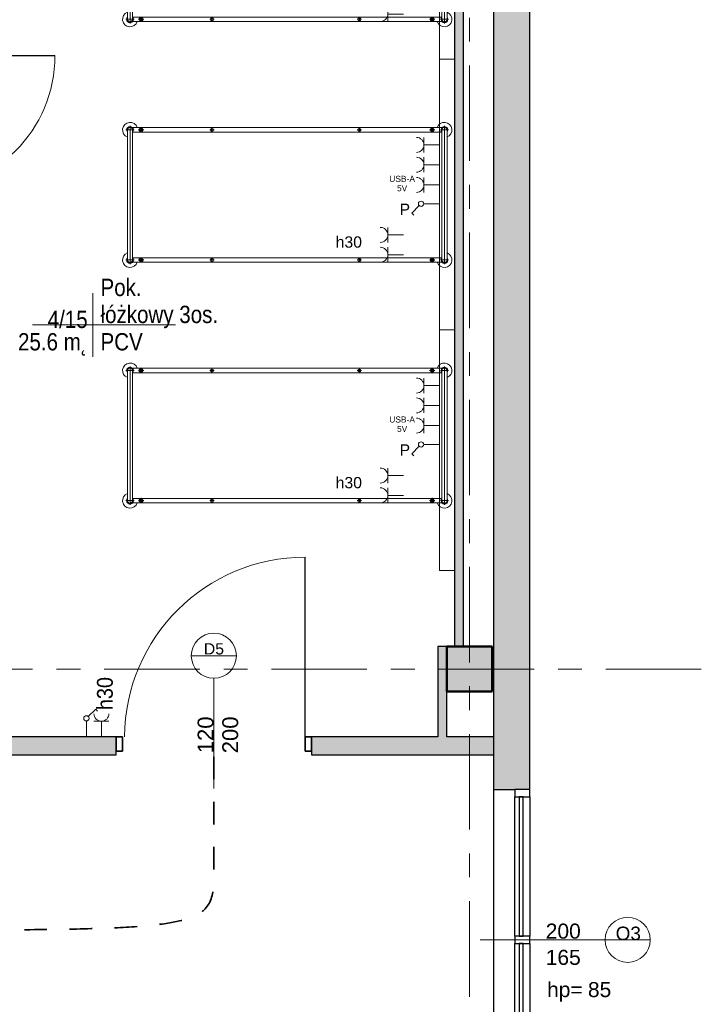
# Model space of a CAD drawing. Header units: centimetres. Extents: x 101 to 4622, y -1383 to 1498.
# Tile 67 of 68: x 4138 to 4591, y 390 to 1044. Entities that reach past the tile are written whole.
import ezdxf

# ---------------------------------------------------------------- set-up
doc = ezdxf.new("R2010")
doc.units = ezdxf.units.CM
doc.linetypes.add('Dash', pattern=[30, 15, -15])
doc.linetypes.add('Oś', pattern=[111.125, 63.5, -15.875, 15.875, -15.875])
for name, color, linetype, lineweight in [('A-ANNO-NOTE', 131, 'Continuous', 18), ('A-AREA-IDEN', 2, 'Continuous', 18), ('A-DETL', 90, 'Continuous', 9), ('A-DETL-GENF', 92, 'Continuous', 18), ('A-DETL-MEDM', 33, 'Continuous', 35), ('A-DOOR', 31, 'Continuous', 25), ('A-DOOR-IDEN', 31, 'Continuous', 18), ('A-GLAZ', 151, 'Continuous', 25), ('A-GLAZ-IDEN', 152, 'Continuous', 18), ('A-WALL', 113, 'Continuous', 25), ('A-WALL-PATT', 111, 'Continuous', 25), ('E-ELE-QPM-IDEN', 2, 'Continuous', 18), ('E-ELEC-EQPM', 71, 'Continuous', 18), ('I-FURN', 30, 'Continuous', 18), ('Q-SPCQ', 91, 'Continuous', 18), ('S-COLS', 52, 'Continuous', 25), ('S-GRID', 1, 'Continuous', 18)]:
    doc.layers.add(name, color=color, linetype=linetype, lineweight=lineweight)
doc.styles.add('Arial', font='arial.ttf', dxfattribs={"height": 4})
doc.styles.add('Arial_1', font='arial.ttf', dxfattribs={"height": 7.5})
doc.styles.add('Arial_10', font='arial.ttf', dxfattribs={"height": 0.2})
doc.styles.add('Arial_11', font='arial.ttf', dxfattribs={"height": 9})
doc.styles.add('Arial_13', font='arial.ttf', dxfattribs={"width": 0.9, "height": 10.5})
doc.styles.add('Arial_4', font='arial.ttf', dxfattribs={"width": 0.85, "height": 11.5})
doc.styles.add('Arial_5', font='arial.ttf', dxfattribs={"height": 10})
doc.styles.add('Arial_7', font='arial.ttf', dxfattribs={"height": 10.5})

# ---------------------------------------------------------------- blocks, each defined once
blk = doc.blocks.new('M_Concrete-Square-Column - 300 x 300mm-1161001-4_piętro II PT - projektowany - PPOŻ B')
at = {"layer": 'S-COLS', "lineweight": 18}
blk.add_hatch(color=254, dxfattribs=at).paths.add_polyline_path([(15, 15), (-15, 15), (-15, -15), (15, -15)], flags=0)
at = {"layer": 'S-COLS', "lineweight": 50}
for p, q in [((15, 15), (-15, 15)), ((-15, 15), (-15, -15)), ((15, -15), (15, 15)), ((-15, -15), (15, -15))]:
    blk.add_line(p, q, dxfattribs=at)
blk = doc.blocks.new('łóżko 195x90 typ FAMED _102039_ - łóżko 195x90 typ FAMED _102039_-832813-4_piętro II PT - projektowany - PPOŻ B')
at = {"layer": 'I-FURN'}
for p, q in [((-45.98, 104.75), (45.97, 104.75)), ((-43.25, 102.02), (-43.25, 107.47)), ((-43.25, 106.45), (43.25, 106.45)), ((43.25, 102.02), (43.25, 107.47)), ((-44.75, 103.1), (-44.75, -102.61)), ((-43.25, 103.05), (43.25, 103.05)), ((-43.25, 94.85), (-43.25, 98.35)), ((-41.75, -102.55), (-41.75, 103.1)), ((41.75, -102.61), (41.75, 103.05)), ((43.25, 94.85), (43.25, 98.35)), ((44.75, 103.1), (44.75, -102.61)), ((-45, 96.6), (-41.5, 96.6)), ((45, 96.6), (41.5, 96.6)), ((-44.75, 48.19), (-41.75, 48.19)), ((-43.25, 49.69), (-43.25, 46.69)), ((44.75, 48.19), (41.75, 48.19)), ((43.25, 49.69), (43.25, 46.69)), ((-44.75, -49.81), (-41.75, -49.81)), ((-43.25, -48.31), (-43.25, -51.31)), ((44.75, -49.81), (41.75, -49.81)), ((43.25, -48.31), (43.25, -51.31)), ((-45, -96.93), (-41.5, -96.93)), ((-43.25, -95.18), (-43.25, -98.68)), ((45, -96.93), (41.5, -96.93)), ((43.25, -95.18), (43.25, -98.68)), ((45.97, -104.25), (-45.98, -104.25)), ((-43.25, -101.53), (-43.25, -106.98)), ((-43.25, -102.55), (43.25, -102.55)), ((43.25, -101.53), (43.25, -106.98)), ((-43.25, -105.95), (43.25, -105.95))]:
    blk.add_line(p, q, dxfattribs=at)
for centre, radius in [((-43.25, 96.6), 1.25), ((-43.25, 96.6), 0.8), ((43.25, 96.6), 1.25), ((43.25, 96.6), 0.8), ((-43.25, 48.19), 1), ((43.25, 48.19), 1), ((-43.25, -49.81), 1), ((43.25, -49.81), 1), ((-43.25, -96.93), 1.25), ((-43.25, -96.93), 0.8), ((43.25, -96.93), 1.25), ((43.25, -96.93), 0.8)]:
    blk.add_circle(centre, radius, dxfattribs=at)
for centre, radius, start, end in [((-43.25, 104.75), 5, 19.87687, 252.5424), ((-43.25, 104.75), 2.23, 49.8221, 312.38874), ((-43.25, 104.75), 1.93, 62.02067, 297.97933), ((-43.25, 104.75), 1.7, 90, 270), ((43.25, 104.75), 5, 287.4576, 160.12313), ((43.25, 104.75), 2.23, 229.8221, 130.1779), ((43.25, 104.75), 1.93, 242.02067, 117.97933), ((43.25, 104.75), 1.7, 270, 90), ((-43.25, -104.25), 5, 107.4576, 340.12313), ((-43.25, -104.25), 2.23, 49.8221, 310.1779), ((-43.25, -104.25), 1.93, 62.02067, 297.97933), ((-43.25, -104.25), 1.7, 90, 270), ((43.25, -104.25), 5, 199.87687, 72.5424), ((43.25, -104.25), 2.23, 229.8221, 130.1779), ((43.25, -104.25), 1.93, 242.02067, 117.97933), ((43.25, -104.25), 1.7, 270, 90)]:
    blk.add_arc(centre, radius, start, end, dxfattribs=at)
blk = doc.blocks.new('DRZWI 1S_łazienkowe - Drzwi 90-1357769-4_piętro II PT - projektowany - PPOŻ B')
at = {"layer": 'A-DETL-GENF'}
for p, q in [((-49.3, 2), (-45, 2)), ((-49.3, -7.5), (-49.3, 2)), ((-45, 2), (-45, -7.5)), ((45, 2), (49.3, 2)), ((45, -7.5), (45, 2)), ((49.3, 2), (49.3, -7.5)), ((-45, -7.5), (-49.3, -7.5)), ((49.3, -7.5), (45, -7.5))]:
    blk.add_line(p, q, dxfattribs=at)
at = {"layer": 'A-DETL-MEDM'}
for p, q in [((-49.3, -7.5), (-49.3, 2)), ((-49.3, 2), (-45, 2)), ((-45, 2), (-45, -7.5)), ((45, 2), (45, -7.5)), ((49.3, 2), (45, 2)), ((49.3, -7.5), (49.3, 2)), ((-45, -7.5), (-49.3, -7.5)), ((45, -7.5), (49.3, -7.5))]:
    blk.add_line(p, q, dxfattribs=at)
at = {"layer": 'A-DOOR', "lineweight": 18}
blk.add_line((0, -30), (0, 30), dxfattribs=at)
at = {"layer": 'A-DOOR'}
blk.add_line((45, -7.5), (45, -96.89), dxfattribs=at)
at = {"layer": 'A-DOOR', "lineweight": 18}
blk.add_arc((45, -6.89), 90, 180.39068, 270, dxfattribs=at)
blk = doc.blocks.new('DRZWI 1S - Drzwi 120-1363990-4_piętro II PT - projektowany - PPOŻ B')
at = {"layer": 'A-DETL-GENF'}
for p, q in [((-65, 6), (-65, -3.5)), ((-60.7, 6), (-65, 6)), ((-60.7, -3.5), (-60.7, 6)), ((65, 6), (60.7, 6)), ((60.7, 6), (60.7, -3.5)), ((65, -3.5), (65, 6)), ((-65, -3.5), (-60.7, -3.5)), ((60.7, -3.5), (65, -3.5))]:
    blk.add_line(p, q, dxfattribs=at)
at = {"layer": 'A-DETL-MEDM'}
for p, q in [((-60.7, 6), (-65, 6)), ((-65, 6), (-65, -3.5)), ((-60.7, -3.5), (-60.7, 6)), ((60.7, -3.5), (60.7, 6)), ((60.7, 6), (65, 6)), ((65, 6), (65, -3.5)), ((-65, -3.5), (-60.7, -3.5)), ((65, -3.5), (60.7, -3.5))]:
    blk.add_line(p, q, dxfattribs=at)
at = {"layer": 'A-DOOR'}
blk.add_line((60.7, 6), (60.7, 125.39), dxfattribs=at)
at = {"layer": 'A-DOOR', "lineweight": 18}
blk.add_line((0, 28.5), (0, -28.5), dxfattribs=at)
blk.add_arc((60.7, 5.39), 120, 90, 179.70699, dxfattribs=at)
blk = doc.blocks.new('Aluminum_Exterior_Window_-_Double - 200 x 165 cm-1494227-4_piętro II PT - projektowany - PPOŻ B')
at = {"layer": 'A-GLAZ'}
for p, q in [((-132.16, 14.66), (-137.16, 14.66)), ((-137.16, 14.66), (-137.16, 4.66)), ((-132.16, 4.66), (-132.16, 14.66)), ((-132.16, 14.66), (-39.66, 14.66)), ((-34.66, 14.66), (-39.66, 14.66)), ((-39.66, 14.66), (-39.66, 4.66)), ((-34.66, 4.66), (-34.66, 14.66)), ((-34.66, 14.66), (57.84, 14.66)), ((62.84, 14.66), (57.84, 14.66)), ((57.84, 14.66), (57.84, 4.66)), ((62.84, 4.66), (62.84, 14.66)), ((-39.66, 10.21), (-132.16, 10.21)), ((-132.16, 10.21), (-132.16, 7.67)), ((-132.16, 7.67), (-39.66, 7.67)), ((-39.66, 7.67), (-39.66, 10.21)), ((57.84, 10.21), (-34.66, 10.21)), ((-34.66, 10.21), (-34.66, 7.67)), ((-34.66, 7.67), (57.84, 7.67)), ((57.84, 7.67), (57.84, 10.21)), ((-137.16, 4.66), (-132.16, 4.66)), ((-39.66, 4.66), (-132.16, 4.66)), ((-39.66, 4.66), (-34.66, 4.66)), ((57.84, 4.66), (-34.66, 4.66)), ((57.84, 4.66), (62.84, 4.66))]:
    blk.add_line(p, q, dxfattribs=at)
blk = doc.blocks.new('Panel Gazowo Oswietleniowy 2 - Type 1-1482570-4_piętro II PT - projektowany - PPOŻ B')
at = {"layer": 'Q-SPCQ'}
for p, q in [((-112.5, 47.33), (-102.5, 47.33)), ((-107.5, 47.33), (-107.5, 37)), ((-99.33, 47.33), (-89.33, 47.33)), ((-94.33, 47.33), (-94.33, 37)), ((47.5, 47.33), (57.5, 47.33)), ((52.5, 47.33), (52.5, 37)), ((60.67, 47.33), (70.67, 47.33)), ((65.67, 47.33), (65.67, 37)), ((-79.82, 31.43), (-81.13, 30.12)), ((-74.88, 26.48), (-79.82, 31.43)), ((80.18, 31.43), (78.87, 30.12)), ((85.12, 26.48), (80.18, 31.43)), ((-73.64, 13), (-73.64, 23.5)), ((-66.13, 23.33), (-56.13, 23.33)), ((-61.13, 23.33), (-61.13, 13)), ((-52.67, 23.33), (-42.67, 23.33)), ((-47.67, 23.33), (-47.67, 13)), ((-39.5, 23.33), (-29.5, 23.33)), ((-34.5, 23.33), (-34.5, 13)), ((86.36, 13), (86.36, 23.5)), ((93.87, 23.33), (103.87, 23.33)), ((98.87, 23.33), (98.87, 13)), ((107.33, 23.33), (117.33, 23.33)), ((112.33, 23.33), (112.33, 13)), ((120.5, 23.33), (130.5, 23.33)), ((125.5, 23.33), (125.5, 13)), ((-157.5, 3), (-157.5, 13)), ((-157.5, 13), (182.5, 13)), ((182.5, 13), (182.5, 3))]:
    blk.add_line(p, q, dxfattribs=at)
for centre in [(-73.64, 25.25), (86.36, 25.25)]:
    blk.add_circle(centre, 1.75, dxfattribs=at)
for centre, end in [((-107.5, 52.33), 0), ((-94.33, 52.33), 0), ((52.5, 52.33), 0), ((65.67, 52.33), 0), ((-61.13, 28.33), 360), ((-47.67, 28.33), 360), ((-34.5, 28.33), 360), ((98.87, 28.33), 360), ((112.33, 28.33), 360), ((125.5, 28.33), 360)]:
    blk.add_arc(centre, 5, 180, end, dxfattribs=at)
blk = doc.blocks.new('Przełącznik jednobiegunowy - Type 1-1452004-4_piętro II PT - projektowany - PPOŻ B')
at = {"layer": 'E-ELEC-EQPM'}
for p, q in [((13.74, 19.48), (18.68, 24.43)), ((18.68, 24.43), (19.99, 23.12)), ((12.5, 16.5), (12.5, 6))]:
    blk.add_line(p, q, dxfattribs=at)
blk.add_circle((12.5, 18.25), 1.75, dxfattribs=at)
blk = doc.blocks.new('gniazdo elektryczne pojedyncze - 30-1470339-4_piętro II PT - projektowany - PPOŻ B')
at = {"layer": 'E-ELEC-EQPM'}
for p, q in [((17.5, 16.33), (7.5, 16.33)), ((12.5, 16.33), (12.5, 6))]:
    blk.add_line(p, q, dxfattribs=at)
blk.add_arc((12.5, 21.33), 5, 180, 0, dxfattribs=at)
blk = doc.blocks.new('METKA_POMIESZCZENIA1 - Rozbudowana - bez ramki-1409110-4_piętro II PT - projektowany - PPOŻ B')
at = {"layer": 'A-AREA-IDEN'}
for p, q in [((0, 0.425), (0, 0)), ((-0.8, 0), (1.1, 0)), ((0, 0), (0, -0.425))]:
    blk.add_line(p, q, dxfattribs=at)
blk = doc.blocks.new('etykieta drzwi wymiar i kategoria - etykieta drzwi 1S góra-1350608-4_piętro II PT - projektowany - PPOŻ B')
at = {"layer": 'A-DOOR-IDEN'}
for p, q in [((-0.3, 1.498), (0.3, 1.498)), ((0, 0), (0, 1.198))]:
    blk.add_line(p, q, dxfattribs=at)
blk.add_circle((0, 1.498), 0.3, dxfattribs=at)
blk = doc.blocks.new('Okno_PG_typ 100 - --862235-4_piętro II PT - projektowany - PPOŻ B')
at = {"layer": 'A-GLAZ-IDEN'}
blk.add_line((0, -1.895), (0, 0.368), dxfattribs=at)
blk.add_circle((0, 0.068), 0.3, dxfattribs=at)
at = {"layer": 'A-GLAZ-IDEN', "insert": (0.562, -1.004), "char_height": 0.2, "width": 0.4949, "attachment_point": 1, "rotation": 90, "line_spacing_factor": 0.936439, "style": 'Arial_10'}
blk.add_mtext('\\pxt6.35,12.7,19.05,25.4,31.75,38.1,44.45,50.8,57.15,63.5,69.85,76.2,82.55,88.9,95.25,101.6,107.95,114.3,120.65,127,133.35,139.7,146.05,152.4,158.75,165.1,171.45,177.8,184.15,190.5,196.85,203.2;{hp=}', dxfattribs=at)

msp = doc.modelspace()

# ---------------------------------------------------------------- hatches: boundary and pattern name
at = {"layer": 'A-WALL-PATT'}
h = msp.add_hatch(color=9, dxfattribs=at)
h.paths.add_polyline_path([(4453.04, -1192.38), (4477.04, -1192.38), (4477.04, -507.38), (4453.04, -507.38), (4453.04, -613.49)], flags=0)
h.paths.add_polyline_path([(4477.04, -307.38), (4477.04, -267.38), (4453.04, -267.38), (4453.04, -307.38), (4467.04, -307.38)], flags=0)
h.paths.add_polyline_path([(4467.04, -157.38), (4477.04, -157.38), (4477.04, 182.62), (4453.04, 182.62), (4453.04, -157.38)], flags=0)
h.paths.add_polyline_path([(4467.04, 292.62), (4477.04, 292.62), (4477.04, 332.62), (4453.04, 332.62), (4453.04, 292.62)], flags=0)
h.paths.add_polyline_path([(4467.04, 532.62), (4477.04, 532.62), (4477.04, 1217.62), (4453.04, 1217.62), (4453.04, 532.62)], flags=0)
for points in [[(4433.04, 627.62), (4433.04, 1197.62), (4427.04, 1197.62), (4427.04, 627.62)], [(4422.04, 567.62), (4422.04, 627.62), (4416.04, 627.62), (4416.04, 567.62)]]:
    msp.add_hatch(color=9, dxfattribs=at).paths.add_polyline_path(points, flags=0)
h = msp.add_hatch(color=9, dxfattribs=at)
h.paths.add_polyline_path([(3582.04, 555.62), (3582.04, 567.62), (3468.04, 567.62), (3468.04, 555.62)], flags=0)
h.paths.add_polyline_path([(4453.04, 555.62), (4453.04, 567.62), (4332.04, 567.62), (4332.04, 555.62), (4394.1, 555.62)], flags=0)
h.paths.add_polyline_path([(3712.04, 555.62), (4202.04, 555.62), (4202.04, 567.62), (3712.04, 567.62), (3712.04, 558.12)], flags=0)

# ---------------------------------------------------------------- linework, layer by layer
at = {"layer": 'A-DETL', "linetype": 'Dash', "lineweight": 35}
msp.add_open_spline([(3110.04, 559.12), (3110.04, 502.08), (3110.21, 453.35), (3121.7, 439.12), (3139.04, 439.12), (4219.87, 439.12), (4267.04, 439.12), (4267.04, 475.56), (4267.04, 561.62)], degree=3, knots=[0, 0, 0, 0, 1.35675, 2.279339, 14.489082, 27.014735, 39.749202, 41.604771, 41.604771, 41.604771, 41.604771], dxfattribs=at)
at = {"layer": 'A-WALL'}
for p, q in [((4477.04, 532.62), (4477.04, 1252.62)), ((4453.04, 1217.62), (4453.04, 96.62)), ((4427.04, 1197.62), (4427.04, 627.62)), ((4433.04, 627.62), (4433.04, 1197.62)), ((4422.04, 627.62), (4416.04, 627.62)), ((4416.04, 627.62), (4416.04, 567.62)), ((4422.04, 567.62), (4422.04, 597.62)), ((4202.04, 567.62), (3712.04, 567.62)), ((4416.04, 567.62), (4332.04, 567.62)), ((4453.04, 567.62), (4422.04, 567.62)), ((4202.04, 555.62), (4202.04, 558.12)), ((4332.04, 558.12), (4332.04, 555.62)), ((3712.04, 555.62), (4202.04, 555.62)), ((4332.04, 555.62), (4453.04, 555.62)), ((4453.04, 532.62), (4467.04, 532.62))]:
    msp.add_line(p, q, dxfattribs=at)
at = {"layer": 'S-GRID', "linetype": 'Oś'}
for p, q in [((4437.04, -1383.2), (4437.04, 1438.12)), ((4591.09, 612.62), (1467.04, 612.62))]:
    msp.add_line(p, q, dxfattribs=at)

# ---------------------------------------------------------------- block references
at = {"layer": 'A-AREA-IDEN', "xscale": 49.99999999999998, "yscale": 49.99999999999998, "zscale": 49.99999999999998}
msp.add_blockref('METKA_POMIESZCZENIA1 - Rozbudowana - bez ramki-1409110-4_piętro II PT - projektowany - PPOŻ B', (4186.51, 841.41), dxfattribs=at)
at = {"layer": 'A-DOOR', "rotation": 90.0000000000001}
msp.add_blockref('DRZWI 1S_łazienkowe - Drzwi 90-1357769-4_piętro II PT - projektowany - PPOŻ B', (4064.54, 975.62), dxfattribs=at)
at = {"layer": 'A-DOOR'}
msp.add_blockref('DRZWI 1S - Drzwi 120-1363990-4_piętro II PT - projektowany - PPOŻ B', (4267.04, 561.62), dxfattribs=at)
at = {"layer": 'A-DOOR-IDEN', "xscale": 49.99999999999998, "yscale": 49.99999999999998, "zscale": 49.99999999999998}
msp.add_blockref('etykieta drzwi wymiar i kategoria - etykieta drzwi 1S góra-1350608-4_piętro II PT - projektowany - PPOŻ B', (4267.04, 546.59), dxfattribs=at)
at = {"layer": 'A-GLAZ', "rotation": 269.9999999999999}
msp.add_blockref('Aluminum_Exterior_Window_-_Double - 200 x 165 cm-1494227-4_piętro II PT - projektowany - PPOŻ B', (4462.39, 395.46), dxfattribs=at)
at = {"layer": 'A-GLAZ-IDEN', "xscale": 49.99999999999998, "yscale": 49.99999999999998, "zscale": 49.99999999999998, "rotation": 270}
msp.add_blockref('Okno_PG_typ 100 - --862235-4_piętro II PT - projektowany - PPOŻ B', (4538.75, 432.62), dxfattribs=at)
at = {"layer": 'E-ELEC-EQPM'}
for name, p in [('Przełącznik jednobiegunowy - Type 1-1452004-4_piętro II PT - projektowany - PPOŻ B', (4169.83, 561.62)), ('gniazdo elektryczne pojedyncze - 30-1470339-4_piętro II PT - projektowany - PPOŻ B', (4179.83, 561.62))]:
    msp.add_blockref(name, p, dxfattribs=at)
at = {"layer": 'I-FURN', "rotation": 270.0000000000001}
for p in [(4315.6, 1087.87), (4315.6, 927.87), (4315.6, 767.87)]:
    msp.add_blockref('łóżko 195x90 typ FAMED _102039_ - łóżko 195x90 typ FAMED _102039_-832813-4_piętro II PT - projektowany - PPOŻ B', p, dxfattribs=at)
at = {"layer": 'Q-SPCQ', "rotation": 89.99999999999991}
for p in [(4430.04, 995.62), (4430.04, 835.62)]:
    msp.add_blockref('Panel Gazowo Oswietleniowy 2 - Type 1-1482570-4_piętro II PT - projektowany - PPOŻ B', p, dxfattribs=at)
at = {"layer": 'S-COLS', "lineweight": 18, "rotation": 270.0000000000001}
msp.add_blockref('M_Concrete-Square-Column - 300 x 300mm-1161001-4_piętro II PT - projektowany - PPOŻ B', (4437.04, 612.62), dxfattribs=at)

# ---------------------------------------------------------------- texts
at = {"layer": 'A-ANNO-NOTE', "char_height": 7.5, "width": 7.373, "attachment_point": 8, "line_spacing_factor": 0.936439, "style": 'Arial_1'}
for insert in [(4394.01, 914.58), (4394.01, 914.58), (4394.01, 754.58)]:
    msp.add_mtext('\\pxqc,t8.46667,16.93333,25.4,33.86667,42.33333,50.8,59.26667,67.73333,76.2,84.66667,93.13333,101.6,110.06667,118.53333,127,135.46667,143.93333,152.4,160.86667,169.33333,177.8,186.26667,194.73333,203.2,211.66667,220.13333,228.6,237.06667,245.53333,254,262.46667,270.93333;{P}', dxfattribs=dict(at, insert=insert))
at = {"layer": 'A-AREA-IDEN', "char_height": 11.5, "line_spacing_factor": 0.936439, "style": 'Arial_4'}
for s, insert, width, attachment_point in [('\\pt42.49997,84.99995,127.50004,170.00002,212.49999,254.99996,297.50005,340.00003,382.5,424.99998,467.49995,510.00004,552.50002,594.99999,637.49997,679.99994,722.50003,765.00001,807.49998,849.99996,892.50005,935.00002,977.5,1019.99998,1062.49995,1105.00004,1147.50002,1189.99999,1232.49997,1275.00006,1317.50003,1360.00001;Pok.\\Płóżkowy 3os.', (4191.72, 839.22), 77.0525, 7), ('\\pxqr,t3.69565,7.3913,11.08696,14.78261,18.47826,22.17391,25.86957,29.56522,33.26087,36.95652,40.65217,44.34783,48.04348,51.73913,55.43478,59.13043,62.82609,66.52174,70.21739,73.91304,77.6087,81.30435,85,88.69565,92.3913,96.08696,99.78261,103.47826,107.17391,110.86957,114.56522,118.26087;{4/15}', (4183.18, 839.22), 26.435, 9), ('\\pt42.49997,84.99995,127.50004,170.00002,212.49999,254.99996,297.50005,340.00003,382.5,424.99998,467.49995,510.00004,552.50002,594.99999,637.49997,679.99994,722.50003,765.00001,807.49998,849.99996,892.50005,935.00002,977.5,1019.99998,1062.49995,1105.00004,1147.50002,1189.99999,1232.49997,1275.00006,1317.50003,1360.00001;25.6 m˛', (4183.18, 835.98), 45.815, 3), ('\\pxt3.69565,7.3913,11.08696,14.78261,18.47826,22.17391,25.86957,29.56522,33.26087,36.95652,40.65217,44.34783,48.04348,51.73913,55.43478,59.13043,62.82609,66.52174,70.21739,73.91304,77.6087,81.30435,85,88.69565,92.3913,96.08696,99.78261,103.47826,107.17391,110.86957,114.56522,118.26087;{PCV}', (4191.72, 835.98), 28.135, 1)]:
    msp.add_mtext(s, dxfattribs=dict(at, insert=insert, width=width, attachment_point=attachment_point))
at = {"layer": 'A-DOOR-IDEN', "insert": (4267.11, 626.01), "char_height": 7.5, "width": 13.9, "attachment_point": 5, "line_spacing_factor": 0.936439, "style": 'Arial_1'}
msp.add_mtext('\\pxqc,t8.46667,16.93333,25.4,33.86667,42.33333,50.8,59.26667,67.73333,76.2,84.66667,93.13333,101.6,110.06667,118.53333,127,135.46667,143.93333,152.4,160.86667,169.33333,177.8,186.26667,194.73333,203.2,211.66667,220.13333,228.6,237.06667,245.53333,254,262.46667,270.93333;{D5}', dxfattribs=at)
at = {"layer": 'A-DOOR-IDEN', "insert": (4269.8, 568.87), "char_height": 10.5, "width": 25.15, "attachment_point": 5, "rotation": 90, "line_spacing_factor": 0.936439, "style": 'Arial_7'}
msp.add_mtext('\\pxqc,t6.04762,12.09524,18.14286,24.19048,30.2381,36.28571,42.33333,48.38095,54.42857,60.47619,66.52381,72.57143,78.61905,84.66667,90.71429,96.7619,102.80952,108.85714,114.90476,120.95238,127,133.04762,139.09524,145.14286,151.19048,157.2381,163.28571,169.33333,175.38095,181.42857,187.47619,193.52381;{120\\P200}', dxfattribs=at)
at = {"layer": 'A-GLAZ-IDEN', "line_spacing_factor": 0.936439}
for s, insert, char_height, width, attachment_point, style in [('\\pxqc,t6.35,12.7,19.05,25.4,31.75,38.1,44.45,50.8,57.15,63.5,69.85,76.2,82.55,88.9,95.25,101.6,107.95,114.3,120.65,127,133.35,139.7,146.05,152.4,158.75,165.1,171.45,177.8,184.15,190.5,196.85,203.2;{200}', (4499.31, 438.32), 10, 24.15, 5, 'Arial_5'), ('\\pxqc,t7.05556,14.11111,21.16667,28.22222,35.27778,42.33333,49.38889,56.44444,63.5,70.55556,77.61111,84.66667,91.72222,98.77778,105.83333,112.88889,119.94444,127,134.05556,141.11111,148.16667,155.22222,162.27778,169.33333,176.38889,183.44444,190.5,197.55556,204.61111,211.66667,218.72222,225.77778;{O3}', (4542.54, 436.82), 9, 16.85, 5, 'Arial_11'), ('\\pxqc,t6.35,12.7,19.05,25.4,31.75,38.1,44.45,50.8,57.15,63.5,69.85,76.2,82.55,88.9,95.25,101.6,107.95,114.3,120.65,127,133.35,139.7,146.05,152.4,158.75,165.1,171.45,177.8,184.15,190.5,196.85,203.2;{165}', (4499.31, 420.88), 10, 24.15, 5, 'Arial_5'), ('\\pxt6.35,12.7,19.05,25.4,31.75,38.1,44.45,50.8,57.15,63.5,69.85,76.2,82.55,88.9,95.25,101.6,107.95,114.3,120.65,127,133.35,139.7,146.05,152.4,158.75,165.1,171.45,177.8,184.15,190.5,196.85,203.2;{85}', (4515.71, 404.51), 10, 16.2, 1, 'Arial_5')]:
    msp.add_mtext(s, dxfattribs=dict(at, insert=insert, char_height=char_height, width=width, attachment_point=attachment_point, style=style))
at = {"layer": 'E-ELE-QPM-IDEN', "insert": (4194.7, 596.32), "char_height": 10.5, "width": 22.635, "attachment_point": 5, "rotation": 90, "line_spacing_factor": 0.936439, "style": 'Arial_13'}
msp.add_mtext('\\pxqc,t5.35714,10.71429,16.07143,21.42857,26.78571,32.14286,37.5,42.85714,48.21429,53.57143,58.92857,64.28571,69.64286,75,80.35714,85.71429,91.07143,96.42857,101.78571,107.14286,112.5,117.85714,123.21429,128.57143,133.92857,139.28571,144.64286,150,155.35714,160.71429,166.07143,171.42857;{h30}', dxfattribs=at)

# ---------------------------------------------------------------- next in the draw order: texts
at = {"layer": 'A-ANNO-NOTE', "line_spacing_factor": 0.936439, "bg_fill": 3, "box_fill_scale": 1.25, "bg_fill_color": 256, "bg_fill_true_color": 13158600, "bg_fill_transparency": 0}
for s, insert, char_height, width, attachment_point, style in [('\\pxqc,t15.875,31.75,47.625,63.5,79.375,95.25,111.125,127,142.875,158.75,174.625,190.5,206.375,222.25,238.125,254,269.875,285.75,301.625,317.5,333.375,349.25,365.125,381,396.875,412.75,428.625,444.5,460.375,476.25,492.125,508;{USB-A\\P5V}', (4392.22, 930.26), 4, 16.7155, 8, 'Arial'), ('\\pxt8.46667,16.93333,25.4,33.86667,42.33333,50.8,59.26667,67.73333,76.2,84.66667,93.13333,101.6,110.06667,118.53333,127,135.46667,143.93333,152.4,160.86667,169.33333,177.8,186.26667,194.73333,203.2,211.66667,220.13333,228.6,237.06667,245.53333,254,262.46667,270.93333;{h30}', (4348.04, 900.32), 7.5, 18.382, 1, 'Arial_1'), ('\\pxqc,t15.875,31.75,47.625,63.5,79.375,95.25,111.125,127,142.875,158.75,174.625,190.5,206.375,222.25,238.125,254,269.875,285.75,301.625,317.5,333.375,349.25,365.125,381,396.875,412.75,428.625,444.5,460.375,476.25,492.125,508;{USB-A\\P5V}', (4392.22, 770.26), 4, 16.7155, 8, 'Arial'), ('\\pxt8.46667,16.93333,25.4,33.86667,42.33333,50.8,59.26667,67.73333,76.2,84.66667,93.13333,101.6,110.06667,118.53333,127,135.46667,143.93333,152.4,160.86667,169.33333,177.8,186.26667,194.73333,203.2,211.66667,220.13333,228.6,237.06667,245.53333,254,262.46667,270.93333;{h30}', (4348.04, 740.32), 7.5, 18.382, 1, 'Arial_1')]:
    msp.add_mtext(s, dxfattribs=dict(at, insert=insert, char_height=char_height, width=width, attachment_point=attachment_point, style=style))

# ---------------------------------------------------------------- next in the draw order: texts
for s, insert, char_height, width, attachment_point, style in [('\\pxqc,t15.875,31.75,47.625,63.5,79.375,95.25,111.125,127,142.875,158.75,174.625,190.5,206.375,222.25,238.125,254,269.875,285.75,301.625,317.5,333.375,349.25,365.125,381,396.875,412.75,428.625,444.5,460.375,476.25,492.125,508;{USB-A\\P5V}', (4392.22, 930.26), 4, 16.7155, 8, 'Arial'), ('\\pxt8.46667,16.93333,25.4,33.86667,42.33333,50.8,59.26667,67.73333,76.2,84.66667,93.13333,101.6,110.06667,118.53333,127,135.46667,143.93333,152.4,160.86667,169.33333,177.8,186.26667,194.73333,203.2,211.66667,220.13333,228.6,237.06667,245.53333,254,262.46667,270.93333;{h30}', (4348.04, 900.32), 7.5, 18.382, 1, 'Arial_1')]:
    msp.add_mtext(s, dxfattribs=dict(at, insert=insert, char_height=char_height, width=width, attachment_point=attachment_point, style=style))

doc.saveas('drawing.dxf')
